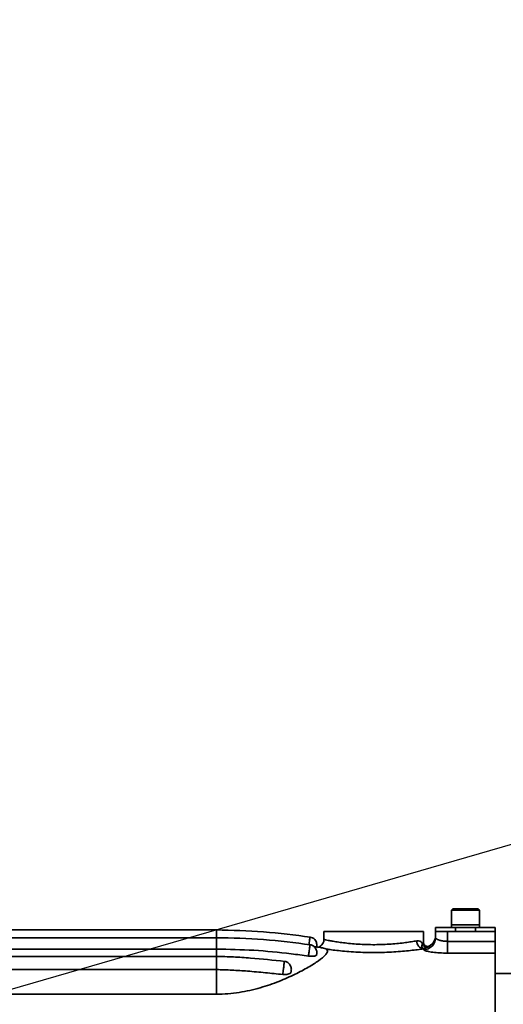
# Model space of a CAD drawing. Header units: millimetres. Extents: x 6316 to 18291, y -19059 to -9021.
# Tile 25 of 146: x 10825 to 10946, y -15743 to -15496. Entities that reach past the tile are written whole.
import ezdxf

# ---------------------------------------------------------------- set-up
doc = ezdxf.new("R2010")
doc.units = ezdxf.units.MM
doc.header["$LTSCALE"] = 10
doc.header["$PDSIZE"] = -1
doc.linetypes.add('CENTER', pattern=[50.8, 31.75, -6.35, 6.35, -6.35])
doc.layers.get('Defpoints').update_dxf_attribs({"true_color": 0x5e5e5e})
doc.layers.add('中心线层', color=1, linetype='CENTER')
doc.dimstyles.new('ISO-25', dxfattribs={"dimscale": 20, "dimtxt": 4, "dimasz": 3.05, "dimexe": 3, "dimexo": 0.625, "dimtad": 1, "dimdec": 0, "dimtxsty": 'Standard', "dimcen": 2.5, "dimclrd": 1, "dimclre": 1, "dimclrt": 4, "dimadec": 1, "dimazin": 2, "dimtfac": 1, "dimtdec": 0, "dimtmove": 0, "dimatfit": 0, "dimfxl": 1, "dimarcsym": 0})

# ---------------------------------------------------------------- blocks, each defined once
blk = doc.blocks.new('*D144')
at = {"layer": 'Defpoints', "color": 0, "linetype": 'ByBlock', "lineweight": 20, "transparency": 16777216}
for p in [(12383.33, -15287.41), (10584.24, -15808.37)]:
    blk.add_point(p, dxfattribs=at)
at = {"layer": '中心线层', "color": 1, "linetype": 'ByBlock', "lineweight": -2, "transparency": 16777216}
blk.add_line((10584.24, -15808.37), (12324.74, -15304.37), dxfattribs=at)
at = {"layer": '中心线层', "color": 1, "linetype": 'ByBlock', "lineweight": 20, "transparency": 16777216}
blk.add_solid([(12321.91, -15294.61), (12327.57, -15314.14), (12383.33, -15287.41)], dxfattribs=at)
at = {"layer": '中心线层', "color": 4, "linetype": 'ByBlock', "lineweight": 20, "transparency": 16777216, "insert": (11439.89, -15505.95), "char_height": 80, "attachment_point": 5, "rotation": 16.1496}
blk.add_mtext('R1873', dxfattribs=at)

msp = doc.modelspace()

# ---------------------------------------------------------------- linework, layer by layer
at = {"color": 7, "linetype": 'Continuous', "lineweight": 35}
for p, q in [((10933.59, -15719.17), (10933.24, -15719.52)), ((10933.24, -15719.52), (10933.24, -15723.17)), ((10940.24, -15719.52), (10933.24, -15719.52)), ((10933.59, -15719.17), (10939.89, -15719.17)), ((10940.24, -15719.52), (10939.89, -15719.17)), ((10940.24, -15723.17), (10940.24, -15719.52)), ((10929.24, -15724.87), (10929.24, -15723.87)), ((10929.24, -15723.87), (10934.24, -15723.87)), ((10933.24, -15723.17), (10933.24, -15723.87)), ((10940.24, -15723.17), (10933.24, -15723.17)), ((10934.24, -15723.87), (10934.24, -15724.87)), ((10934.24, -15723.87), (10939.24, -15723.87)), ((10939.24, -15724.87), (10939.24, -15723.87)), ((10939.24, -15723.87), (10944.24, -15723.87)), ((10940.24, -15723.87), (10940.24, -15723.17)), ((10944.24, -15723.87), (10944.24, -15724.87)), ((10901.24, -15724.87), (10901.24, -15726.88)), ((10926.24, -15724.87), (10901.24, -15724.87)), ((10926.24, -15727.68), (10926.24, -15724.87)), ((10929.24, -15726.42), (10929.24, -15724.87)), ((10929.24, -15724.87), (10932.24, -15724.87)), ((10932.24, -15724.87), (10932.24, -15727.33)), ((10932.24, -15724.87), (10944.24, -15724.87)), ((10934.24, -15724.87), (10939.24, -15724.87)), ((10944.24, -15724.87), (10944.24, -15727.33)), ((10874.24, -15729.27), (10874.24, -15729.27)), ((10874.24, -15731.11), (10874.24, -15729.27)), ((10900.38, -15728.88), (10899.39, -15728.73)), ((10926.24, -15729.4), (10926.24, -15729.2)), ((10927.65, -15728.53), (10927.66, -15728.53)), ((10932.24, -15730.28), (10932.24, -15727.33)), ((10932.24, -15727.33), (10944.24, -15727.33)), ((10944.24, -15727.33), (10944.24, -15730.28)), ((10944.24, -15730.28), (10932.24, -15730.28)), ((10944.24, -15730.28), (10944.24, -15888.87)), ((10948.24, -15735.37), (10944.24, -15735.37)), ((10874.24, -15740.61), (10778.64, -15740.61))]:
    msp.add_line(p, q, dxfattribs=at)
at = {"color": 7, "linetype": 'Continuous', "lineweight": 35, "flags": 128}
for points in [[(10762.59, -15729.27), (10763.03, -15729.27), (10781.03, -15729.27), (10799.03, -15729.27), (10817.03, -15729.27), (10835.03, -15729.27), (10854.63, -15729.27), (10874.24, -15729.27)], [(10771.8, -15734.43), (10772.43, -15734.43), (10790.43, -15734.43), (10808.43, -15734.43), (10826.43, -15734.43), (10844.43, -15734.43), (10859.34, -15734.43), (10874.24, -15734.43), (10874.24, -15734.43)]]:
    msp.add_lwpolyline(points, dxfattribs=at)
at = {"color": 7, "linetype": 'Continuous', "lineweight": 35}
for centre, radius, start, end in [((10926.5, -15727.23), 1.98, 179.1639, 262.5918), ((10926.25, -15726.41), 2.99, 269.8117, 359.8105), ((10926.24, -15725.87), 3, 297.8927, 0), ((10926.95, -15727.8), 1, 180.7628, 288.0747)]:
    msp.add_arc(centre, radius, start, end, dxfattribs=at)
for points, knots in [([(10874.25, -15724.48), (10856.87, -15724.48), (10831.81, -15724.48), (10790.74, -15724.48), (10767.05, -15724.48), (10751.03, -15724.48)], [0, 0, 0, 0, 0.423168, 0.610011, 1, 1, 1, 1]), ([(10874.25, -15724.51), (10874.25, -15724.5), (10874.25, -15724.46), (10874.25, -15724.7), (10874.25, -15725.24), (10874.24, -15725.88), (10874.24, -15726.29), (10874.24, -15726.41)], [0, 0, 0, 0, 0.061917, 0.327177, 0.614293, 0.888432, 1, 1, 1, 1]), ([(10897.87, -15726.26), (10893.94, -15725.76), (10886.1, -15724.75), (10878.19, -15724.57), (10874.25, -15724.48)], [0, 0, 0, 0, 0.500784, 1, 1, 1, 1]), ([(10874.25, -15726.41), (10858.25, -15726.41), (10835.19, -15726.41), (10797.42, -15726.41), (10775.65, -15726.41), (10760.94, -15726.41)], [0, 0, 0, 0, 0.423504, 0.610488, 1, 1, 1, 1]), ([(10874.25, -15726.43), (10874.25, -15726.43), (10874.25, -15726.38), (10874.25, -15726.62), (10874.25, -15727.17), (10874.24, -15727.98), (10874.24, -15728.72), (10874.24, -15729.13), (10874.24, -15729.27)], [0, 0, 0, 0, 0.048018, 0.252313, 0.473439, 0.694566, 0.89886, 1, 1, 1, 1]), ([(10897.87, -15728.19), (10893.94, -15727.68), (10886.1, -15726.68), (10878.19, -15726.5), (10874.25, -15726.41)], [0, 0, 0, 0, 0.5007833, 1, 1, 1, 1]), ([(10897.5, -15728.14), (10897.51, -15728.08), (10897.55, -15727.77), (10897.62, -15727.25), (10897.69, -15726.69), (10897.73, -15726.31), (10897.73, -15726.27), (10897.73, -15726.25)], [0, 0, 0, 0, 0.059812, 0.297295, 0.534784, 0.772245, 1, 1, 1, 1]), ([(10899.39, -15728.79), (10899.39, -15728.76), (10899.4, -15728.69), (10899.42, -15728.56), (10899.44, -15728.4), (10899.45, -15728.14), (10899.41, -15727.79), (10899.27, -15727.33), (10898.93, -15726.83), (10898.39, -15726.4), (10897.95, -15726.3), (10897.73, -15726.25)], [0, 0, 0, 0, 0.019276, 0.0608, 0.122989, 0.19651, 0.282773, 0.427327, 0.608302, 0.803429, 1, 1, 1, 1]), ([(10901.23, -15726.89), (10901.23, -15726.93), (10901.27, -15727.2), (10901.1, -15727.69), (10900.77, -15728.22), (10900.35, -15728.57), (10899.95, -15728.76), (10899.67, -15728.84), (10899.53, -15728.85), (10899.51, -15728.85)], [0, 0, 0, 0, 0.037682, 0.290608, 0.513283, 0.695495, 0.849582, 0.977502, 1, 1, 1, 1]), ([(10901.29, -15726.88), (10901.28, -15726.88), (10901.25, -15726.88), (10901.59, -15726.94), (10902.25, -15727.07), (10903.25, -15727.26), (10904.53, -15727.47), (10906.09, -15727.69), (10907.87, -15727.89), (10909.83, -15728.05), (10911.89, -15728.15), (10914, -15728.18), (10916.08, -15728.13), (10918.09, -15728.02), (10919.98, -15727.85), (10921.7, -15727.65), (10923.28, -15727.42), (10924.09, -15727.28), (10924.52, -15727.2)], [0, 0, 0, 0, 0.030817, 0.094408, 0.158004, 0.221886, 0.285772, 0.350548, 0.415321, 0.480233, 0.545139, 0.609179, 0.67322, 0.736747, 0.800281, 0.864445, 0.928612, 1, 1, 1, 1]), ([(10924.52, -15727.2), (10924.81, -15727.2), (10925.44, -15727.21), (10925.77, -15727.6), (10925.95, -15727.81)], [0, 0, 0, 0, 0.460817, 1, 1, 1, 1]), ([(10932.24, -15727.33), (10931.91, -15727.32), (10931.24, -15727.3), (10930.35, -15727.11), (10929.67, -15726.86), (10929.3, -15726.61), (10929.26, -15726.48), (10929.24, -15726.42)], [0, 0, 0, 0, 0.20799, 0.417887, 0.632004, 0.850068, 1, 1, 1, 1]), ([(10897.36, -15731.02), (10895.92, -15730.83), (10891.38, -15730.21), (10883.67, -15729.47), (10877.39, -15729.33), (10874.24, -15729.27)], [0, 0, 0, 0, 0.187653, 0.593156, 1, 1, 1, 1]), ([(10901.91, -15729.29), (10902.02, -15729.43), (10902.23, -15729.68), (10902.05, -15730.2), (10901.46, -15730.97), (10900.03, -15732.15), (10897.44, -15733.81), (10894.09, -15735.61), (10890.06, -15737.41), (10886.14, -15738.77), (10882.7, -15739.66), (10879.98, -15740.18), (10877.15, -15740.54), (10875.21, -15740.59), (10874.24, -15740.61)], [0, 0, 0, 0, 0.072104, 0.129538, 0.188149, 0.304085, 0.420056, 0.536038, 0.652018, 0.767953, 0.825973, 0.883992, 0.941997, 1, 1, 1, 1]), ([(10897.36, -15731.02), (10897.39, -15730.84), (10897.44, -15730.5), (10897.53, -15729.9), (10897.61, -15729.27), (10897.69, -15728.67), (10897.73, -15728.3), (10897.74, -15728.13), (10897.73, -15728.17), (10897.73, -15728.18)], [0, 0, 0, 0, 0.139156, 0.252962, 0.434688, 0.616419, 0.79813, 0.979815, 1, 1, 1, 1]), ([(10899.35, -15730.9), (10899.36, -15730.87), (10899.37, -15730.79), (10899.4, -15730.65), (10899.42, -15730.51), (10899.44, -15730.37), (10899.46, -15730), (10899.37, -15729.49), (10899.05, -15728.89), (10898.54, -15728.44), (10898.06, -15728.18), (10897.77, -15728.19), (10897.73, -15728.19)], [0, 0, 0, 0, 0.032902, 0.069366, 0.108318, 0.160783, 0.215269, 0.409189, 0.573607, 0.766964, 0.963067, 1, 1, 1, 1]), ([(10898.8, -15728.72), (10898.91, -15728.73), (10899.18, -15728.75), (10899.37, -15728.76), (10899.39, -15728.75), (10899.39, -15728.74)], [0, 0, 0, 0, 0.2949378, 0.7143394, 1, 1, 1, 1]), ([(10901.91, -15729.29), (10901.76, -15729.23), (10901.45, -15729.11), (10900.82, -15728.94), (10900.54, -15728.91), (10900.38, -15728.89)], [0, 0, 0, 0, 0.317905, 0.638819, 1, 1, 1, 1]), ([(10926.24, -15729.2), (10925.75, -15729.27), (10924.8, -15729.41), (10922.97, -15729.63), (10920.98, -15729.83), (10918.78, -15729.99), (10916.45, -15730.1), (10914.04, -15730.15), (10911.59, -15730.12), (10909.21, -15730.02), (10906.94, -15729.87), (10904.88, -15729.67), (10903.18, -15729.47), (10902.29, -15729.35), (10901.91, -15729.29)], [0, 0, 0, 0, 0.092448, 0.176055, 0.25967, 0.343077, 0.426486, 0.510854, 0.595222, 0.680494, 0.765766, 0.850238, 0.934704, 1, 1, 1, 1]), ([(10926.24, -15729.2), (10926.24, -15729.2), (10926.24, -15729.2), (10926.24, -15729.19), (10926.24, -15729.19), (10926.23, -15729.19), (10926.23, -15729.19), (10926.21, -15729.18), (10926.19, -15729.17), (10926.16, -15729.15), (10926.09, -15729.1), (10925.95, -15728.96), (10925.75, -15728.58), (10925.87, -15728.1), (10925.95, -15727.81)], [0, 0, 0, 0, 0.002212, 0.002512, 0.004889, 0.008442, 0.014593, 0.02527, 0.043903, 0.076771, 0.136123, 0.250147, 0.537338, 1, 1, 1, 1]), ([(10925.95, -15727.81), (10926.07, -15727.73), (10926.26, -15727.6), (10926.18, -15727.66), (10926.15, -15727.68)], [0, 0, 0, 0, 0.6277588, 1, 1, 1, 1]), ([(10927.26, -15728.75), (10927.08, -15728.83), (10926.73, -15728.99), (10926.45, -15729.11), (10926.28, -15729.18), (10926.25, -15729.2), (10926.24, -15729.2)], [0, 0, 0, 0, 0.457664, 0.904263, 0.997315, 1, 1, 1, 1]), ([(10926.24, -15729.4), (10926.28, -15729.45), (10926.36, -15729.59), (10927.11, -15729.83), (10928.47, -15730.07), (10930.25, -15730.25), (10931.58, -15730.27), (10932.24, -15730.28)], [0, 0, 0, 0, 0.146386, 0.359692, 0.572259, 0.785302, 1, 1, 1, 1]), ([(10927.66, -15728.52), (10927.65, -15728.52), (10927.62, -15728.54), (10927.5, -15728.58), (10927.28, -15728.62), (10926.98, -15728.59), (10926.67, -15728.45), (10926.41, -15728.2), (10926.27, -15727.92), (10926.26, -15727.73), (10926.26, -15727.67)], [0, 0, 0, 0, 0.019524, 0.087295, 0.211101, 0.3673, 0.535259, 0.716829, 0.906506, 1, 1, 1, 1]), ([(10927.66, -15728.53), (10927.68, -15728.52), (10927.73, -15728.49), (10927.45, -15728.64), (10927.26, -15728.75)], [0, 0, 0, 0, 0.301273, 1, 1, 1, 1]), ([(10874.24, -15731.11), (10859.57, -15731.11), (10838.42, -15731.11), (10803.77, -15731.11), (10783.79, -15731.11), (10770.29, -15731.11)], [0, 0, 0, 0, 0.423433, 0.61047, 1, 1, 1, 1]), ([(10891.4, -15732.36), (10888.54, -15732.06), (10884.25, -15731.6), (10878.53, -15731.21), (10875.67, -15731.14), (10874.24, -15731.11)], [0, 0, 0, 0, 0.500525, 0.751606, 1, 1, 1, 1]), ([(10874.24, -15731.14), (10874.24, -15731.14), (10874.24, -15731.16), (10874.24, -15731.58), (10874.25, -15732.29), (10874.25, -15733.07), (10874.25, -15733.81), (10874.25, -15734.21), (10874.25, -15734.43)], [0, 0, 0, 0, 0.136434, 0.333914, 0.531395, 0.713844, 0.851603, 1, 1, 1, 1]), ([(10897.36, -15731.02), (10897.58, -15731.05), (10898.03, -15731.1), (10898.63, -15731.09), (10899.09, -15731.01), (10899.34, -15730.89), (10899.37, -15730.79), (10899.38, -15730.75)], [0, 0, 0, 0, 0.214689, 0.429378, 0.644075, 0.858772, 1, 1, 1, 1]), ([(10874.25, -15734.43), (10875.55, -15734.46), (10878.16, -15734.53), (10882.26, -15734.82), (10886.51, -15735.17), (10889.46, -15735.51), (10890.91, -15735.67)], [0, 0, 0, 0, 0.234183, 0.468179, 0.737317, 1, 1, 1, 1]), ([(10890.91, -15735.67), (10890.94, -15735.46), (10891, -15735.01), (10891.08, -15734.34), (10891.15, -15733.71), (10891.22, -15733.12), (10891.27, -15732.64), (10891.3, -15732.37), (10891.29, -15732.38), (10891.29, -15732.38)], [0, 0, 0, 0, 0.153804, 0.31599, 0.417553, 0.579675, 0.741803, 0.90391, 1, 1, 1, 1]), ([(10893.04, -15734.6), (10893.04, -15734.6), (10893.04, -15734.56), (10893.06, -15734.44), (10893.06, -15734.11), (10892.97, -15733.67), (10892.69, -15733.12), (10892.19, -15732.64), (10891.66, -15732.37), (10891.36, -15732.38), (10891.29, -15732.38)], [0, 0, 0, 0, 0.005048, 0.042022, 0.141833, 0.293087, 0.472305, 0.712842, 0.937862, 1, 1, 1, 1]), ([(10892.98, -15735.02), (10892.99, -15735), (10893, -15734.94), (10893.01, -15734.83), (10893.03, -15734.7), (10893.04, -15734.64), (10893.04, -15734.6)], [0, 0, 0, 0, 0.174867, 0.440644, 0.72083, 1, 1, 1, 1]), ([(10890.91, -15735.67), (10891.14, -15735.69), (10891.58, -15735.72), (10892.2, -15735.63), (10892.67, -15735.43), (10892.93, -15735.19), (10892.98, -15735.02), (10892.99, -15734.95)], [0, 0, 0, 0, 0.214968, 0.429935, 0.64491, 0.859886, 1, 1, 1, 1])]:
    msp.add_open_spline(points, degree=3, knots=knots, dxfattribs=at)
msp.add_open_spline([(10874.24, -15740.61), (10874.24, -15739.48), (10874.24, -15737.21), (10874.24, -15735.36), (10874.24, -15734.43)], degree=3, dxfattribs=at)
at = {"layer": '中心线层', "color": 1, "linetype": 'ByBlock', "lineweight": 20}
msp.add_circle((10584.24, -15808.37), 500, dxfattribs=at)

# ---------------------------------------------------------------- dimensions: what is measured, and where the dimension line sits
dim = msp.add_radius_dim(center=(10584.24, -15808.37), mpoint=(12383.33, -15287.41), dimstyle='ISO-25', dxfattribs=at)
dim.commit()
dim.dimension.update_dxf_attribs({"geometry": '*D144', "text_midpoint": (11439.89, -15505.95)})

doc.saveas('drawing.dxf')
